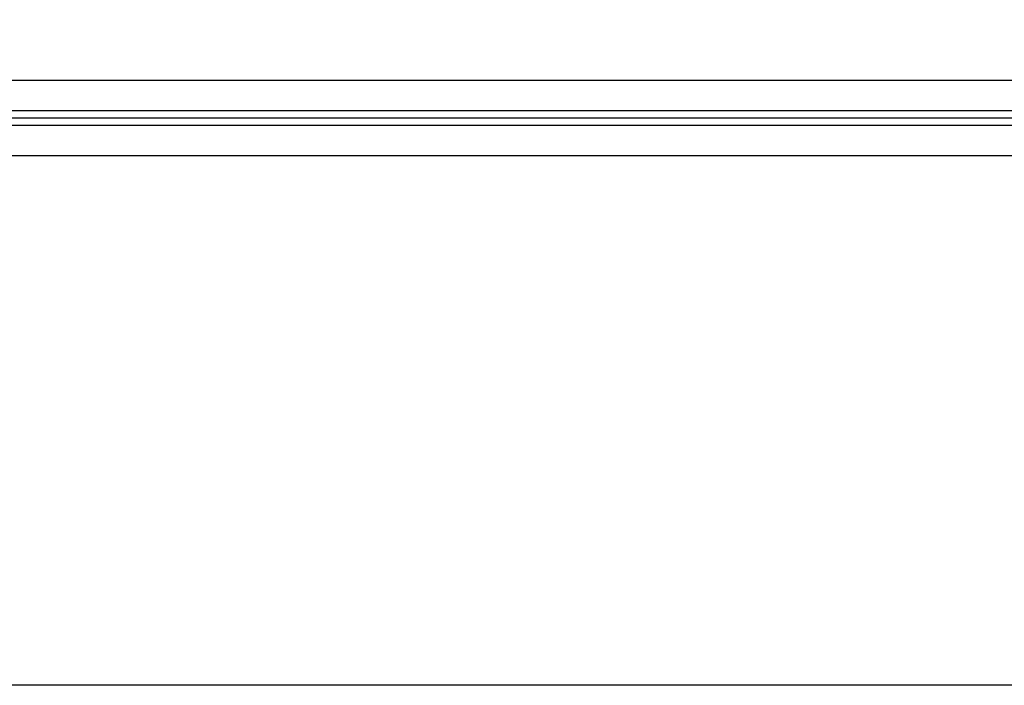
# Model space of a CAD drawing. Header units: inches. Extents: x 34737 to 291769, y 4926 to 74566.
# Tile 26 of 256: x 249938 to 250184, y 30907 to 31073. Entities that reach past the tile are written whole.
import ezdxf

# ---------------------------------------------------------------- set-up
doc = ezdxf.new("R2010")
doc.units = ezdxf.units.IN
doc.header["$LTSCALE"] = 300
doc.linetypes.add('ACAD_ISO10W100', pattern=[18.5, 12, -3, 0.5, -3])
doc.linetypes.add('AM_DIN_G_W050', pattern=[13.75, 9.75, -1.5, 1, -1.5])
for name, color, linetype, lineweight in [('!_A_01_TENKÁ', 8, 'Continuous', 13), ('!_A_04_BODKOČIARKOVANÁ', 30, 'ACAD_ISO10W100', 13), ('AM_7', 4, 'AM_DIN_G_W050', 25)]:
    doc.layers.add(name, color=color, linetype=linetype, lineweight=lineweight)

msp = doc.modelspace()

# ---------------------------------------------------------------- linework, layer by layer
at = {"layer": '!_A_01_TENKÁ', "color": 7, "lineweight": -3}
for p, q in [((252306.63, 31057.91), (249413.94, 31057.91)), ((249413.94, 31050.41), (252306.63, 31050.41)), ((252306.63, 31046.66), (249413.94, 31046.66)), ((249413.94, 31039.16), (252306.63, 31039.16))]:
    msp.add_line(p, q, dxfattribs=at)
at = {"layer": '!_A_04_BODKOČIARKOVANÁ', "color": 7, "lineweight": -3}
msp.add_lwpolyline([(261699.88, 32828.78), (261699.88, 30906.53), (249285.13, 30906.53)], dxfattribs=at)
at = {"layer": 'AM_7', "color": 7, "lineweight": -3}
msp.add_line((252306.63, 31048.53), (249396.16, 31048.53), dxfattribs=at)

doc.saveas('drawing.dxf')
